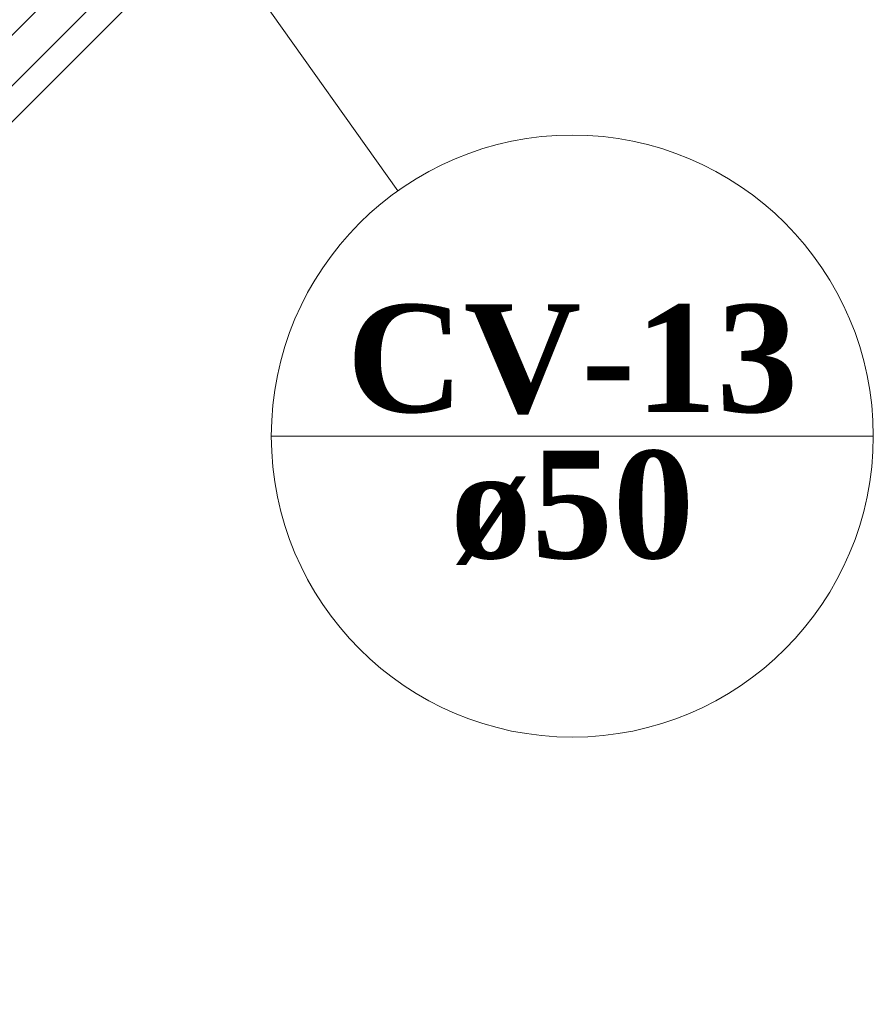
# Model space of a CAD drawing. Header units: millimetres. Extents: x 335 to 739279, y -1 to 84.
# Tile 43 of 244: x 369.92 to 372.16, y 8.73 to 11.31. Entities that reach past the tile are written whole.
import ezdxf

# ---------------------------------------------------------------- set-up
doc = ezdxf.new("R2010")
doc.units = ezdxf.units.MM
doc.header["$MEASUREMENT"] = 0
for name, color, linetype, lineweight in [('CV-Indicação coluna', 5, 'Continuous', 20), ('CV-Seção tubo', 1, 'Continuous', 30), ('CV-Textos coluna', 7, 'Continuous', 20), ('TQ-Seção tubo', 1, 'Continuous', 30)]:
    doc.layers.add(name, color=color, linetype=linetype, lineweight=lineweight)
doc.styles.add('TimesNewRomanN', font='timesbd.ttf')

msp = doc.modelspace()

# ---------------------------------------------------------------- linework, layer by layer
at = {"layer": 'CV-Indicação coluna'}
for p, q in [((370.3995, 11.587), (370.9153, 10.8614)), ((370.583, 10.2176), (372.163, 10.2176))]:
    msp.add_line(p, q, dxfattribs=at)
msp.add_circle((371.373, 10.2176), 0.79, dxfattribs=at)
at = {"layer": 'CV-Seção tubo'}
for p, q in [((367.5389, 8.7736), (370.3087, 11.5434)), ((367.5861, 8.7264), (370.3559, 11.4963))]:
    msp.add_line(p, q, dxfattribs=at)
at = {"layer": 'TQ-Seção tubo'}
msp.add_line((370.3801, 11.7472), (369.57, 10.9371), dxfattribs=at)

# ---------------------------------------------------------------- texts
at = {"layer": 'CV-Textos coluna', "char_height": 0.2824, "attachment_point": 8, "line_spacing_factor": 0.798, "style": 'TimesNewRomanN'}
for s, insert, width in [('CV-13', (371.3728, 10.2741), 2.125762), ('ø50', (371.3728, 9.8791), 1.152387)]:
    msp.add_mtext(s, dxfattribs=dict(at, insert=insert, width=width))

doc.saveas('drawing.dxf')
